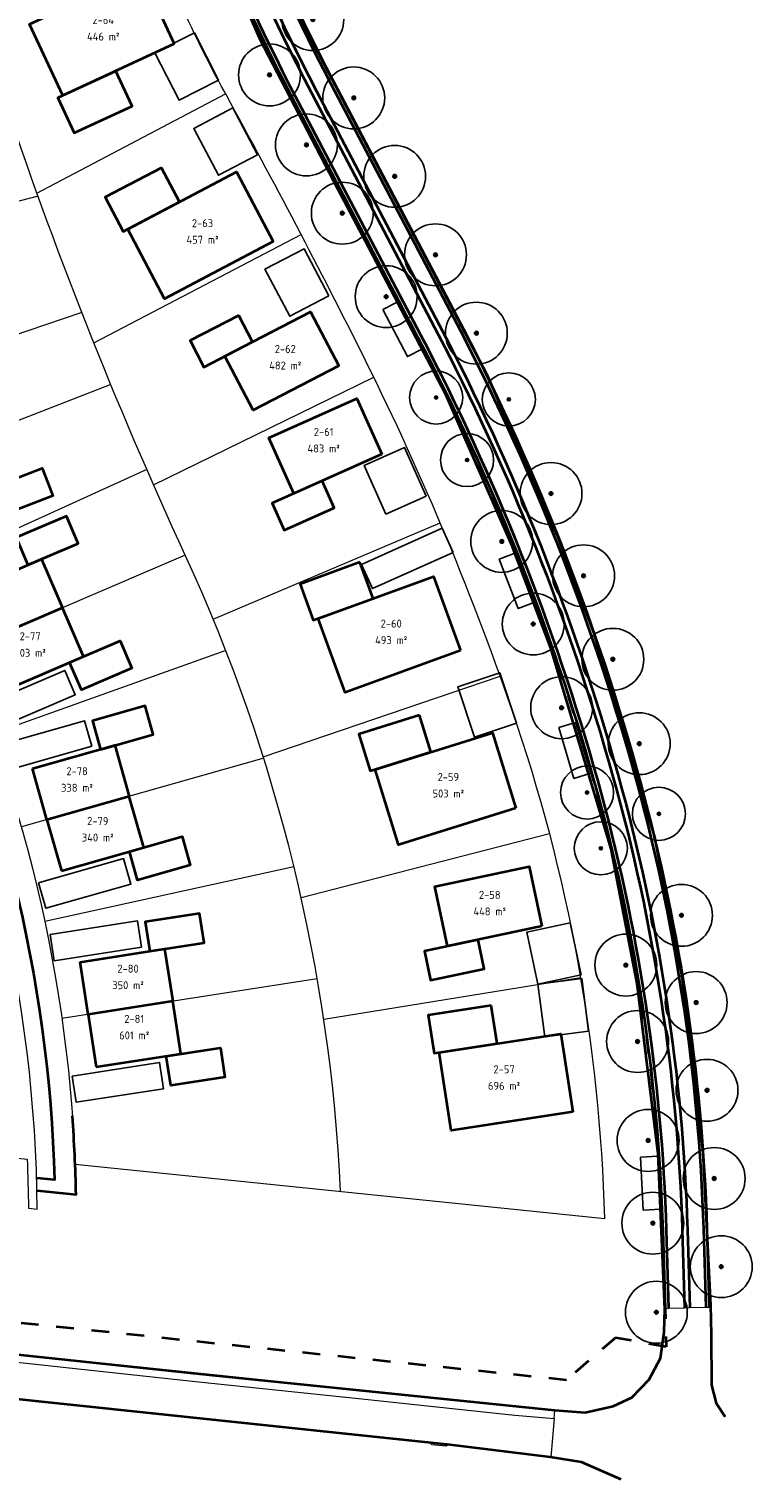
# Model space of a CAD drawing. Extents: x 168179 to 170299, y 448694 to 449599.
# Tile 10 of 32: x 168664 to 168746, y 448722 to 448886. Entities that reach past the tile are written whole.
import ezdxf
from ezdxf.enums import TextEntityAlignment as Align

# ---------------------------------------------------------------- set-up
doc = ezdxf.new("R2010")
doc.units = 0
doc.linetypes.add('NLCS-HIDDEN', pattern=[4, 2, -2])
doc.layers.get('0').update_dxf_attribs({"lineweight": 0})
for name, color, linetype, lineweight in [('B-WE-VH-VERHARDING_ASFALT_ROOD-G', 10, 'Continuous', 18), ('B-WE-VH-VERHARDING_ASFALT_ZWART-G', 7, 'Continuous', 13), ('N-WE-KG-GRENS_SECTIE-G', 210, 'NLCS-HIDDEN', 35), ('N-WE-VH-VERHARDING-G', 252, 'Continuous', 35), ('N-WE-VH-VERHARDING_ASFALT-O', 252, 'Continuous', 18), ('N-WE-VH-VERHARDING_ASFALT_ROOD-G', 10, 'Continuous', 35), ('N-WE-VH-VERHARDING_ASFALT_ROOD-O', 10, 'Continuous', 18), ('N02-WE-VH-GOOT-O', 170, 'Continuous', 18), ('N02-WE-VH-KANTOPSLUITING_ACHTERKANTBAND-G', 50, 'Continuous', 35), ('N2-PV-GR-BOOM-S', 90, 'Continuous', 25), ('N2-WE-OG-KADASTRAAL_KAVELNUMMER-T18', 7, 'Continuous', 18), ('N2-WE-OG-WEG_PARKEERPLAATS_OPENBAAR-G', 253, 'Continuous', 25), ('N2-WE-OG-WEG_PARKEERPLAATS_PRIVE-G', 253, 'Continuous', 25), ('N8-WE-OG-KADASTRAAL_KAVELNUMMER-T18', 7, 'Continuous', 18), ('N8-WE-OG-KADASTRAAL_KAVELOPPERVLAK-T18', 10, 'Continuous', 18), ('R-WE-VH-KANTVERHARDING-G', 210, 'Continuous', 35)]:
    doc.layers.add(name, color=color, linetype=linetype, lineweight=lineweight)
for name, color, linetype, lineweight, true_color in [('N02-WE-KG-KADASTRAAL-O', 150, 'Continuous', 18, 0x007fff), ('N2-WE-KG-GRENS_KADASTRAAL-G', 150, 'Continuous', 18, 0x007fff), ('N2-WE-KG-KADASTRAAL_BEBOUWING-G', 1, 'Continuous', 35, 0xff0000)]:
    doc.layers.add(name, color=color, linetype=linetype, lineweight=lineweight, true_color=true_color)
doc.styles.add('NLCS-ISO-M1000-T18', font='NLCS-ISO.ttf', dxfattribs={"height": 1.8})

# ---------------------------------------------------------------- blocks, each defined once
blk = doc.blocks.new('SGR-BOOM_01')
at = {"ltscale": 0.1}
h = blk.add_hatch(color=256, dxfattribs=at)
edge = h.paths.add_edge_path()
edge.add_arc((0, 0), 0.15, 0, 360)
for radius in [2.5, 0.045]:
    blk.add_circle((0, 0), radius)
blk.add_circle((0, 0), 0.15, dxfattribs=at)
blk = doc.blocks.new('an-bb-sn-opp')
at = {"layer": 'N8-WE-OG-KADASTRAAL_KAVELNUMMER-T18', "style": 'NLCS-ISO-M1000-T18'}
blk.add_attdef('NUMMER', text='', height=1.8, dxfattribs=at).set_placement((0, 1.87), align=Align.MIDDLE)
at = {"layer": 'N8-WE-OG-KADASTRAAL_KAVELOPPERVLAK-T18', "style": 'NLCS-ISO-M1000-T18'}
blk.add_attdef('OPPERVLAK', text='', height=1.8, dxfattribs=at).set_placement((0, -1.87), align=Align.MIDDLE)

msp = doc.modelspace()

# ---------------------------------------------------------------- linework, layer by layer
at = {"layer": 'B-WE-VH-VERHARDING_ASFALT_ROOD-G'}
msp.add_lwpolyline([(168571.67, 448744.42), (168582.86, 448743.28), (168596.92, 448741.78), (168607.41, 448740.7), (168625.55, 448738.79), (168639.78, 448737.31), (168663.27, 448734.87), (168682.73, 448732.76), (168701.53, 448730.8), (168718.86, 448728.98), (168723.31, 448728.59), (168722.92, 448724.22), (168711.32, 448725.62), (168711.07, 448725.44), (168709.43, 448725.62), (168709.32, 448725.83), (168616.33, 448735.6), (168616.26, 448735.23), (168614.62, 448735.41), (168614.6, 448735.77), (168520.02, 448745.47)], dxfattribs=at)
at = {"layer": 'B-WE-VH-VERHARDING_ASFALT_ZWART-G'}
msp.add_lwpolyline([(168723.31, 448728.59), (168723.39, 448729.49), (168615.52, 448740.74), (168518.85, 448750.66), (168515.28, 448751.03), (168502.1, 448752.41), (168489.32, 448753.74)], dxfattribs=at)
at = {"layer": 'N-WE-KG-GRENS_SECTIE-G'}
msp.add_lwpolyline([(168735.97, 448736.67), (168730.22, 448737.72), (168724.68, 448732.93), (168481.27, 448758.33), (168493.77, 448890.3, 0.077502), (168485.08, 449024.24), (168492.35, 449025.86, -0.020346), (168498.76, 448990.4, -0.157972), (168668.14, 448972.34, 0.109469), (168693.96, 448877.35), (168707.82, 448850.93, -0.052646), (168727.8, 448800.68, -0.060721), (168735.57, 448749.85)], format="xyb", close=True, dxfattribs=at)
at = {"layer": 'N-WE-VH-VERHARDING-G', "flags": 128}
for points in [[(168704.35, 449558.25), (168673.22, 448995.39, 0.135498), (168698.38, 448879.67), (168712.25, 448853.26, -0.052646), (168732.61, 448802.03, -0.060721), (168740.57, 448750), (168740.84, 448741.19)], [(168704.35, 449558.25), (168673.22, 448995.39, 0.135498), (168698.38, 448879.67), (168712.25, 448853.26, -0.052646), (168732.61, 448802.03, -0.060721), (168740.57, 448750), (168740.84, 448741.19)], [(168696.04, 449498.63), (168668.23, 448995.66, 0.135498), (168693.96, 448877.35), (168707.82, 448850.93, -0.052646), (168727.8, 448800.68, -0.060721), (168735.57, 448749.85), (168735.84, 448741.03)], [(168696.04, 449498.63), (168668.23, 448995.66, 0.135498), (168693.96, 448877.35), (168707.82, 448850.93, -0.052646), (168727.8, 448800.68, -0.060721), (168735.57, 448749.85), (168735.84, 448741.03)]]:
    msp.add_lwpolyline(points, format="xyb", dxfattribs=at)
at = {"layer": 'N-WE-VH-VERHARDING_ASFALT-O'}
for points in [[(168702.15, 449558.37), (168701.55, 449558.41), (168670.42, 448995.54, 0.135498), (168695.9, 448878.37), (168709.77, 448851.95, -0.052646), (168729.91, 448801.27, -0.060721), (168737.77, 448749.91), (168738.04, 448741.1), (168738.64, 448741.12), (168738.37, 448749.93, 0.060721), (168730.49, 448801.43, 0.052646), (168710.3, 448852.23), (168696.43, 448878.65, -0.135498), (168671.02, 448995.51)], [(168704.35, 449558.25), (168703.95, 449558.28), (168672.82, 448995.41, 0.135498), (168698.03, 448879.49), (168711.9, 448853.07, -0.052646), (168732.23, 448801.92, -0.060721), (168740.17, 448749.99), (168740.44, 448741.17), (168740.84, 448741.19), (168740.57, 448750, 0.060721), (168732.61, 448802.03, 0.052646), (168712.25, 448853.26), (168698.38, 448879.67, -0.135498), (168673.22, 448995.39)], [(168696.44, 449498.65, 0.000368), (168696.04, 449498.63), (168668.23, 448995.66, 0.135498), (168693.96, 448877.35), (168707.82, 448850.93, -0.052646), (168727.8, 448800.68, -0.060721), (168735.57, 448749.85), (168735.84, 448741.03), (168736.24, 448741.05), (168735.97, 448749.86, 0.060721), (168728.18, 448800.79, 0.052646), (168708.18, 448851.12), (168694.31, 448877.53, -0.135498), (168668.63, 448995.64)]]:
    msp.add_lwpolyline(points, format="xyb", close=True, dxfattribs=at)
at = {"layer": 'N-WE-VH-VERHARDING_ASFALT_ROOD-G'}
for points in [[(168701.55, 449558.41), (168670.42, 448995.54, 0.135498), (168695.9, 448878.37), (168709.77, 448851.95, -0.052646), (168729.91, 448801.27, -0.060721), (168737.77, 448749.91), (168738.04, 448741.1)], [(168702.15, 449558.37), (168671.02, 448995.51, 0.135498), (168696.43, 448878.65), (168710.3, 448852.23, -0.052646), (168730.49, 448801.43, -0.060721), (168738.37, 448749.93), (168738.64, 448741.12)], [(168703.95, 449558.28), (168672.82, 448995.41, 0.135498), (168698.03, 448879.49), (168711.9, 448853.07, -0.052646), (168732.23, 448801.92, -0.060721), (168740.17, 448749.99), (168740.44, 448741.17)], [(168696.44, 449498.65), (168668.63, 448995.64, 0.135498), (168694.31, 448877.53), (168708.18, 448851.12, -0.052646), (168728.18, 448800.79, -0.060721), (168735.97, 448749.86), (168736.24, 448741.05)]]:
    msp.add_lwpolyline(points, format="xyb", dxfattribs=at)
at = {"layer": 'N-WE-VH-VERHARDING_ASFALT_ROOD-O'}
for points in [[(168701.55, 449558.41), (168699.75, 449558.51), (168696.65, 449502.37), (168696.44, 449498.65), (168668.63, 448995.64, 0.135498), (168694.31, 448877.53), (168708.18, 448851.12, -0.052646), (168728.18, 448800.79, -0.060721), (168735.97, 448749.86), (168736.24, 448741.05), (168738.04, 448741.1), (168737.77, 448749.91, 0.060721), (168729.91, 448801.27, 0.052646), (168709.77, 448851.95), (168695.9, 448878.37, -0.135498), (168670.42, 448995.54)], [(168703.95, 449558.28), (168702.15, 449558.37), (168671.02, 448995.51, 0.135498), (168696.43, 448878.65), (168710.3, 448852.23, -0.052646), (168730.49, 448801.43, -0.060721), (168738.37, 448749.93), (168738.64, 448741.12), (168740.44, 448741.17), (168740.17, 448749.99, 0.060721), (168732.23, 448801.92, 0.052646), (168711.9, 448853.07), (168698.03, 448879.49, -0.135498), (168672.82, 448995.41)]]:
    msp.add_lwpolyline(points, format="xyb", close=True, dxfattribs=at)
at = {"layer": 'N02-WE-KG-KADASTRAAL-O', "flags": 128}
msp.add_lwpolyline([(168636.06, 448956.37, 0.153137), (168651.25, 448825.65, 0.008518), (168652.7, 448822.56, -0.103706), (168669.13, 448757.35), (168729.02, 448751.19, 0.076452), (168718.52, 448808.73, 0.033222), (168701.35, 448849.44, 0.00931), (168685.69, 448879.19, -0.025402), (168680.49, 448889.9, -0.047094), (168666.74, 448933.27), (168654.55, 448934.3), (168634.33, 448935.98)], format="xyb", close=True, dxfattribs=at)
at = {"layer": 'N02-WE-VH-GOOT-O', "flags": 128}
msp.add_lwpolyline([(168562.76, 448922.32, 0.033756), (168567.88, 448850.31, 0.012349), (168571.96, 448825.58, -0.03078), (168579.3, 448767.8), (168492.46, 448776.94), (168492.36, 448775.94), (168579.36, 448766.79, -0.002942), (168579.68, 448761.22), (168580.68, 448761.12, 0.002936), (168580.37, 448766.68), (168663.7, 448757.91, -0.008755), (168663.85, 448752.36), (168664.85, 448752.26, 0.111508), (168648.74, 448820.63, -0.00841), (168647.25, 448823.82, -0.186731), (168639.06, 448985.49)], format="xyb", dxfattribs=at)
at = {"layer": 'N02-WE-VH-KANTOPSLUITING_ACHTERKANTBAND-G', "flags": 128}
msp.add_lwpolyline([(168637.99, 448982.18, -0.001838), (168639.92, 448981.56, 0.182657), (168649.08, 448824.68, 0.00841), (168650.57, 448821.49, -0.106318), (168666.81, 448755.55), (168664.78, 448755.76)], format="xyb", dxfattribs=at)
at = {"layer": 'N02-WE-VH-KANTOPSLUITING_ACHTERKANTBAND-G'}
msp.add_lwpolyline([(168664.82, 448754.37), (168669.23, 448753.91, 0.013584), (168668.82, 448762.8, -0.013584)], format="xyb", dxfattribs=at)
at = {"layer": 'N2-WE-KG-GRENS_KADASTRAAL-G', "flags": 128}
msp.add_lwpolyline([(168699.15, 448754.26, 0.096607), (168681.59, 448826.18, -0.02776), (168660.7, 448878.99, -0.064975), (168649.91, 448934.68)], format="xyb", dxfattribs=at)
for points in [[(168664.81, 448867.13), (168686.15, 448878.36)], [(168664.94, 448866.77), (168639.2, 448860.11)], [(168671.24, 448850.2), (168694.67, 448862.46)], [(168669.89, 448853.61), (168643.77, 448844.78)], [(168673.15, 448845.5), (168647.19, 448835.38)], [(168678, 448834.13), (168702.9, 448846.31)], [(168677.25, 448835.86), (168651.86, 448824.33)], [(168684.74, 448818.97), (168710.41, 448829.84)], [(168681.59, 448826.18), (168656.04, 448815.25)], [(168686.17, 448815.4), (168659.69, 448805.94)], [(168690.39, 448803.4), (168717.19, 448812.51)], [(168690.45, 448803.23), (168663.05, 448795.46)], [(168694.68, 448787.5), (168722.77, 448794.73)], [(168693.87, 448790.95), (168665.69, 448784.79)], [(168696.51, 448778.29), (168667.63, 448773.8)], [(168697.24, 448773.73), (168726.31, 448778.46)]]:
    msp.add_lwpolyline(points, dxfattribs=at)
at = {"layer": 'N2-WE-KG-KADASTRAAL_BEBOUWING-G', "flags": 128}
for points in [[(168680.33, 448884), (168667.72, 448878.15), (168663.97, 448886.22), (168676.58, 448892.07)], [(168673.72, 448880.92), (168667.19, 448877.89), (168669.03, 448873.93), (168675.56, 448876.97)], [(168678.91, 448870), (168672.53, 448866.65), (168674.56, 448862.8), (168680.93, 448866.15)], [(168691.53, 448861.65), (168679.23, 448855.18), (168675.09, 448863.06), (168687.39, 448869.53)], [(168698.93, 448847.59), (168689.25, 448842.57), (168686.07, 448848.7), (168695.75, 448853.71)], [(168687.65, 448853.3), (168682.15, 448850.45), (168683.69, 448847.46), (168689.2, 448850.32)], [(168703.8, 448837.61), (168693.85, 448833.17), (168691.03, 448839.47), (168700.98, 448843.91)], [(168659.62, 448833.79), (168665.39, 448836.04), (168666.61, 448832.91), (168660.84, 448830.66)], [(168697.06, 448834.6), (168691.4, 448832.07), (168692.77, 448829.01), (168698.43, 448831.54)], [(168663.79, 448825.09), (168669.49, 448827.53), (168668.17, 448830.62), (168662.47, 448828.18)], [(168656.44, 448821.94), (168665.34, 448825.75), (168667.7, 448820.24), (168658.8, 448816.43)], [(168701.33, 448825.39), (168694.56, 448822.92), (168696.06, 448818.83), (168702.82, 448821.3)], [(168712.72, 448815.42), (168699.66, 448810.66), (168696.61, 448819.02), (168709.67, 448823.78)], [(168661.16, 448810.91), (168670.06, 448814.72), (168667.7, 448820.24), (168658.8, 448816.43)], [(168668.51, 448814.06), (168674.21, 448816.5), (168675.54, 448813.41), (168669.84, 448810.97)], [(168671.99, 448804.24), (168677.96, 448805.93), (168677.04, 448809.16), (168671.08, 448807.47)], [(168708.06, 448808.1), (168701.19, 448805.96), (168702.48, 448801.8), (168709.36, 448803.94)], [(168718.96, 448797.59), (168705.68, 448793.46), (168703.04, 448801.96), (168716.32, 448806.09)], [(168664.3, 448802.06), (168673.61, 448804.7), (168675.25, 448798.92), (168665.93, 448796.28)], [(168667.57, 448790.51), (168676.88, 448793.15), (168675.25, 448798.92), (168665.93, 448796.28)], [(168675.27, 448792.69), (168681.23, 448794.38), (168682.15, 448791.15), (168676.18, 448789.46)], [(168721.92, 448784.24), (168711.25, 448781.98), (168709.82, 448788.73), (168720.48, 448790.99)], [(168677.58, 448781.42), (168683.71, 448782.37), (168683.19, 448785.69), (168677.06, 448784.74)], [(168669.68, 448780.19), (168679.24, 448781.68), (168680.16, 448775.75), (168670.6, 448774.26)], [(168714.7, 448782.71), (168708.63, 448781.42), (168709.33, 448778.13), (168715.39, 448779.42)], [(168671.52, 448768.33), (168681.08, 448769.82), (168680.16, 448775.75), (168670.6, 448774.26)], [(168716.17, 448775.28), (168709.06, 448774.18), (168709.72, 448769.87), (168716.84, 448770.97)], [(168725.4, 448763.27), (168711.66, 448761.15), (168710.31, 448769.95), (168724.04, 448772.07)], [(168679.42, 448769.56), (168685.55, 448770.51), (168686.07, 448767.19), (168679.94, 448766.24)]]:
    msp.add_lwpolyline(points, close=True, dxfattribs=at)
at = {"layer": 'N2-WE-OG-WEG_PARKEERPLAATS_OPENBAAR-G', "flags": 128}
for points in [[(168703.94, 448853.96), (168706.71, 448848.64), (168708.48, 448849.57), (168705.71, 448854.89)], [(168717.09, 448825.75), (168719.23, 448820.15), (168721.1, 448820.86), (168718.96, 448826.47)], [(168723.81, 448806.7), (168725.53, 448800.96), (168727.45, 448801.53), (168725.72, 448807.28)], [(168733.05, 448758.13), (168733.37, 448752.13), (168735.37, 448752.24), (168735.05, 448758.23)]]:
    msp.add_lwpolyline(points, close=True, dxfattribs=at)
at = {"layer": 'N2-WE-OG-WEG_PARKEERPLAATS_PRIVE-G', "flags": 128}
for points in [[(168685.33, 448879.9), (168682.62, 448885.25), (168678.16, 448882.99), (168680.88, 448877.64)], [(168689.76, 448871.46), (168686.97, 448876.77), (168682.54, 448874.45), (168685.34, 448869.14)], [(168697.81, 448855.53), (168695.02, 448860.84), (168690.59, 448858.51), (168693.39, 448853.2)], [(168708.84, 448832.88), (168706.39, 448838.36), (168701.83, 448836.32), (168704.27, 448830.84)], [(168711.86, 448826.49), (168710.64, 448829.23), (168701.51, 448825.15), (168702.74, 448822.41)], [(168658.78, 448809.24), (168659.96, 448806.48), (168669.15, 448810.41), (168667.97, 448813.17)], [(168719.04, 448807.19), (168717.15, 448812.89), (168712.4, 448811.31), (168714.29, 448805.62)], [(168661.39, 448801.86), (168660.57, 448804.74), (168670.19, 448807.47), (168671.01, 448804.58)], [(168664.99, 448789.16), (168665.81, 448786.27), (168675.43, 448789), (168674.61, 448791.88)], [(168666.77, 448780.34), (168666.31, 448783.31), (168676.19, 448784.85), (168676.65, 448781.88)], [(168726.35, 448778.74), (168725.1, 448784.61), (168720.21, 448783.57), (168721.46, 448777.7)], [(168727.19, 448772.39), (168726.42, 448778.34), (168721.46, 448777.7), (168722.23, 448771.75)], [(168668.79, 448767.3), (168669.25, 448764.34), (168679.14, 448765.87), (168678.68, 448768.84)]]:
    msp.add_lwpolyline(points, close=True, dxfattribs=at)
at = {"layer": 'R-WE-VH-KANTVERHARDING-G'}
for points in [[(168675.09, 449032.45), (168673.67, 449004.83), (168673.05, 448990.22), (168672.93, 448979.45), (168673, 448974.61), (168673.59, 448965.04), (168675.29, 448950.15), (168677.45, 448937.86), (168679.93, 448927.72), (168683.33, 448916.13), (168688.28, 448901.42), (168694.97, 448886.16), (168703.44, 448869.99), (168715.68, 448846.62), (168723.59, 448828.51), (168727.77, 448817.35), (168734.64, 448794.32), (168737.72, 448778.61), (168740.09, 448758.7), (168740.96, 448741.4), (168741.03, 448738.08), (168741.09, 448732.34), (168741.62, 448730.33), (168742.63, 448728.76)], [(168647.35, 448737.43), (168683.18, 448733.65), (168723.39, 448729.53), (168726.81, 448729.25), (168729.97, 448729.98), (168732.07, 448730.97), (168734.05, 448733.01), (168735.31, 448735.4), (168735.72, 448738.35), (168735.82, 448740.94), (168735.05, 448758.49), (168732.67, 448777.76), (168729.74, 448792.99), (168722.91, 448815.66), (168718.52, 448827.31), (168711.02, 448844.42), (168701.98, 448861.69), (168698.89, 448867.53), (168690.07, 448884.51), (168683.36, 448899.92)], [(168520.1, 448745.52), (168549.39, 448742.61), (168575.27, 448739.9), (168599.48, 448737.43), (168616.39, 448735.67), (168635.66, 448733.65), (168646.41, 448732.52), (168682.16, 448728.74), (168709.35, 448725.86), (168711.21, 448725.67), (168722.84, 448724.24), (168726.34, 448723.69), (168730.84, 448721.74)]]:
    msp.add_lwpolyline(points, dxfattribs=at)

# ---------------------------------------------------------------- block references
at = {"layer": 'N2-PV-GR-BOOM-S'}
for p, xscale, yscale, zscale, rotation in [((168696.01, 448886.75), 1.4, 1.4, 1.4, 297.5380831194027), ((168691.11, 448880.49), 1.4, 1.4, 1.4, 117.747648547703), ((168700.63, 448877.89), 1.4, 1.4, 1.4, 297.5380831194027), ((168695.28, 448872.58), 1.4, 1.4, 1.4, 117.747648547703), ((168705.26, 448869.02), 1.4, 1.4, 1.4, 297.5380831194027), ((168699.34, 448864.86), 1.4, 1.4, 1.4, 117.747648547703), ((168709.88, 448860.15), 1.4, 1.4, 1.4, 297.5380831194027), ((168704.3, 448855.42), 1.4, 1.4, 1.4, 117.747648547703), ((168714.5, 448851.29), 1.4, 1.4, 1.4, 297.1766202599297), ((168722.94, 448833.16), 1.4, 1.4, 1.4, 292.7292198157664), ((168717.37, 448827.75), 1.4, 1.4, 1.4, 111.9629507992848), ((168726.62, 448823.86), 1.4, 1.4, 1.4, 290.3017077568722), ((168720.93, 448818.41), 1.399999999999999, 1.399999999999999, 1.399999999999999, 109.7497439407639), ((168729.93, 448814.42), 1.4, 1.4, 1.4, 288.3811932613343), ((168724.14, 448808.94), 1.4, 1.4, 1.4, 108.0895635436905), ((168732.92, 448804.88), 1.4, 1.4, 1.4, 286.4606787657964), ((168737.69, 448785.47), 1.4, 1.4, 1.4, 280.7934558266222), ((168731.4, 448779.85), 1.4, 1.4, 1.4, 99.94274561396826), ((168739.35, 448775.61), 1.4, 1.4, 1.4, 278.3205064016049), ((168732.73, 448771.21), 1.400000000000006, 1.400000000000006, 1.400000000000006, 97.22713963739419), ((168740.58, 448765.69), 1.4, 1.4, 1.4, 275.8475569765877), ((168733.92, 448760.02), 1.4, 1.4, 1.4, 94.51153366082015), ((168741.39, 448755.72), 1.4, 1.4, 1.4, 273.3746075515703), ((168734.45, 448750.67), 1.4, 1.4, 1.4, 91.79592768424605), ((168742.19, 448745.75), 1.4, 1.4, 1.4, 273.3746075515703), ((168734.85, 448740.6), 1.4, 1.4, 1.4, 91.79592768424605)]:
    msp.add_blockref('SGR-BOOM_01', p, dxfattribs=dict(at, xscale=xscale, yscale=yscale, zscale=zscale, rotation=rotation))
at = {"layer": 'N2-PV-GR-BOOM-S', "xscale": 1.2, "yscale": 1.2, "zscale": 1.2}
for p in [(168709.95, 448844.02), (168718.17, 448843.81), (168713.45, 448836.95), (168727.02, 448799.36), (168735.14, 448796.95), (168728.57, 448793.05)]:
    msp.add_blockref('SGR-BOOM_01', p, dxfattribs=at)
at = {"layer": 'N2-WE-OG-KADASTRAAL_KAVELNUMMER-T18', "xscale": 0.5, "yscale": 0.5, "zscale": 0.5}
for p, values in [((168672.31, 448885.76), {'NUMMER': '2-64', 'OPPERVLAK': '446 m²'}), ((168683.53, 448862.79), {'NUMMER': '2-63', 'OPPERVLAK': '457 m²'}), ((168692.89, 448848.57), {'NUMMER': '2-62', 'OPPERVLAK': '482 m²'}), ((168697.23, 448839.19), {'NUMMER': '2-61', 'OPPERVLAK': '483 m²'}), ((168664.04, 448816.09), {'NUMMER': '2-77', 'OPPERVLAK': '303 m²'}), ((168704.87, 448817.52), {'NUMMER': '2-60', 'OPPERVLAK': '493 m²'}), ((168669.35, 448800.83), {'NUMMER': '2-78', 'OPPERVLAK': '338 m²'}), ((168711.33, 448800.18), {'NUMMER': '2-59', 'OPPERVLAK': '503 m²'}), ((168671.69, 448795.2), {'NUMMER': '2-79', 'OPPERVLAK': '340 m²'}), ((168716.01, 448786.85), {'NUMMER': '2-58', 'OPPERVLAK': '448 m²'}), ((168675.11, 448778.51), {'NUMMER': '2-80', 'OPPERVLAK': '350 m²'}), ((168675.81, 448772.83), {'NUMMER': '2-81', 'OPPERVLAK': '601 m²'}), ((168717.63, 448767.13), {'NUMMER': '2-57', 'OPPERVLAK': '696 m²'})]:
    msp.add_blockref('an-bb-sn-opp', p, dxfattribs=at).add_auto_attribs(values)

doc.saveas('drawing.dxf')
